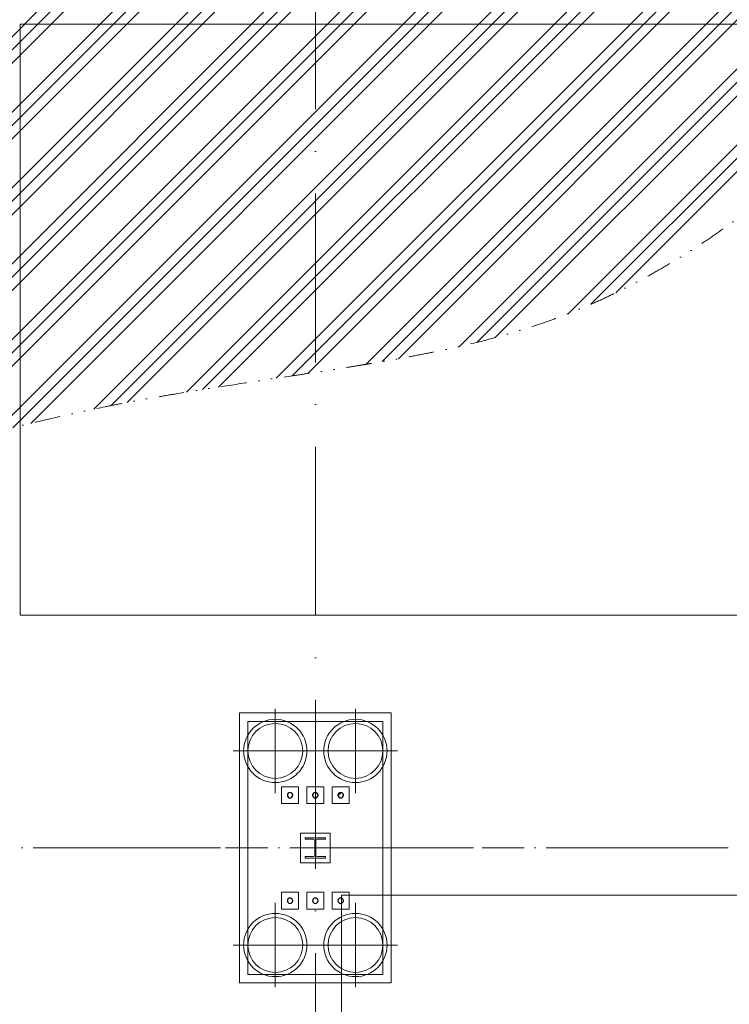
# Model space of a CAD drawing. Header units: millimetres. Extents: x -2694 to 330324, y -17289 to 76899.
# Tile 112 of 142: x 274135 to 282547, y 5897 to 17565. Entities that reach past the tile are written whole.
import ezdxf

# ---------------------------------------------------------------- set-up
doc = ezdxf.new("R2010")
doc.units = ezdxf.units.MM
for name, pattern in [('A_CARA_07', [7, 5, -2]), ('IMPORT-A_CARA_07', [700, 500, -200]), ('IMPORT-A_CARA_15', [760, 500, -130, 0, -130]), ('Nad rovinou řezu _neviditelná hrana_', [750, 300, -150, 0, -150, 0, -150]), ('Čerchovaná 20mm', [3000, 2000, -500, 0, -500])]:
    doc.linetypes.add(name, pattern=pattern)
for name, color, linetype, lineweight in [('02_0_25386_PODLAHA HALY A ZÁKLADY VESTAVKŮ 4_6_2025_dwg', 8, 'Continuous', 9), ('11542_003_OK-HALA_TaO-1_ET_R01_AciS_2025-04-14_sloupy_dwg', 150, 'Continuous', 9), ('CA_OSY', 5, 'IMPORT-A_CARA_15', 13), ('CA_PODLAHA25', 7, 'Continuous', 13), ('CA_POHHRA18', 9, 'Continuous', 9), ('CA_POHHRA25', 7, 'Continuous', 13), ('CA_ZAKLADY25', 7, 'Continuous', 13), ('CA_ZAKLADY5', 1, 'Continuous', 25), ('Konstrukční přípoje', 7, 'Continuous', 13), ('SS_HALA_TaO-DODAVKA_STAVEBNI', 140, 'Continuous', 9), ('SS_HALA_TaO-SLOUP', 140, 'Continuous', 9)]:
    doc.layers.add(name, color=color, linetype=linetype, lineweight=lineweight)

# ---------------------------------------------------------------- blocks, each defined once
blk = doc.blocks.new('02_0_25386_PODLAHA HALY A ZÁKLADY VESTAVKŮ 4_6_2025_dwg-2745952-BOURÁNÍ STÁVAJÍCÍCH ZÁKLADOVÝCH PRVKŮ')
at = {"layer": 'CA_OSY', "color": 10}
blk.add_line((2346008, -1789797), (2597271, -1789797), dxfattribs=at)
blk = doc.blocks.new('pilota 600 mm - D_750_650-2142278-BOURÁNÍ STÁVAJÍCÍCH ZÁKLADOVÝCH PRVKŮ')
at = {"layer": 'CA_POHHRA18'}
for q in [(0, 500), (-500, 0), (0, -500), (500, 0)]:
    blk.add_line((0, 0), q, dxfattribs=at)
blk = doc.blocks.new('pilota 600 mm - D_750_650-2142279-BOURÁNÍ STÁVAJÍCÍCH ZÁKLADOVÝCH PRVKŮ')
at = {"layer": 'CA_POHHRA18'}
for q in [(0, 500), (-500, 0), (500, 0), (0, -500)]:
    blk.add_line((0, 0), q, dxfattribs=at)
blk = doc.blocks.new('11542_003_OK-HALA_TaO-1_ET_R01_AciS_2025-04-14_sloupy_dwg-1858929-BOURÁNÍ STÁVAJÍCÍCH ZÁKLADOVÝCH PRVKŮ')
at = {"layer": '11542_003_OK-HALA_TaO-1_ET_R01_AciS_2025-04-14_sloupy_dwg', "color": 140}
for p, q in [((277760, 7870), (277520, 7870)), ((277520, 7870), (277520, 7853)), ((277520, 7853), (277614, 7853)), ((277635, 7832), (277635, 7668)), ((277645, 7668), (277645, 7832)), ((277666, 7853), (277760, 7853)), ((277760, 7853), (277760, 7870)), ((277614, 7647), (277520, 7647)), ((277520, 7647), (277520, 7630)), ((277520, 7630), (277760, 7630)), ((277760, 7647), (277666, 7647)), ((277760, 7630), (277760, 7647))]:
    blk.add_line(p, q, dxfattribs=at)
for centre, radius, start, end in [((277340, 8375), 32, 0, 180), ((277640, 8375), 32, 0, 180), ((277940, 8375), 32, 0, 180), ((277340, 8375), 32, 180, 0), ((277640, 8375), 32, 180, 0), ((277940, 8375), 32, 180, 0), ((277614, 7832), 21, 0, 90), ((277666, 7832), 21, 90, 180), ((277614, 7668), 21, 270, 0), ((277666, 7668), 21, 180, 270), ((277340, 7125), 32, 0, 180), ((277340, 7125), 32, 180, 0), ((277640, 7125), 32, 0, 180), ((277640, 7125), 32, 180, 0), ((277940, 7125), 32, 0, 180), ((277940, 7125), 32, 180, 0)]:
    blk.add_arc(centre, radius, start, end, dxfattribs=at)
at = {"layer": 'SS_HALA_TaO-DODAVKA_STAVEBNI'}
for centre, start, end in [((277340, 8375), 0, 180), ((277640, 8375), 0, 180), ((277940, 8375), 0, 180), ((277340, 8375), 180, 0), ((277640, 8375), 180, 0), ((277940, 8375), 180, 0), ((277340, 7125), 0, 180), ((277340, 7125), 180, 0), ((277640, 7125), 0, 180), ((277640, 7125), 180, 0), ((277940, 7125), 0, 180), ((277940, 7125), 180, 0)]:
    blk.add_arc(centre, 32, start, end, dxfattribs=at)
at = {"layer": 'SS_HALA_TaO-SLOUP'}
for p, q in [((277760, 7870), (277520, 7870)), ((277520, 7870), (277520, 7853)), ((277520, 7853), (277614, 7853)), ((277635, 7832), (277635, 7668)), ((277645, 7668), (277645, 7832)), ((277666, 7853), (277760, 7853)), ((277760, 7853), (277760, 7870)), ((277614, 7647), (277520, 7647)), ((277520, 7647), (277520, 7630)), ((277520, 7630), (277760, 7630)), ((277760, 7647), (277666, 7647)), ((277760, 7630), (277760, 7647))]:
    blk.add_line(p, q, dxfattribs=at)
for centre, start, end in [((277614, 7832), 0, 90), ((277666, 7832), 90, 180), ((277614, 7668), 270, 0), ((277666, 7668), 180, 270)]:
    blk.add_arc(centre, 21, start, end, dxfattribs=at)
blk = doc.blocks.new('M_Šroub HPM-E - 64_E-V346-BOURÁNÍ STÁVAJÍCÍCH ZÁKLADOVÝCH PRVKŮ')
at = {"layer": 'Konstrukční přípoje'}
for p, q in [((-100, -100), (-100, 100)), ((-100, 100), (100, 100)), ((100, 100), (-100, 100)), ((-100, 100), (-100, -100)), ((100, 100), (100, -100)), ((100, -100), (100, 100)), ((100, -100), (-100, -100)), ((-100, -100), (100, -100))]:
    blk.add_line(p, q, dxfattribs=at)
at = {"layer": 'Konstrukční přípoje', "color": 250, "lineweight": 25}
for start, end in [(360, 180), (180, 360)]:
    blk.add_arc((0, 0), 32, start, end, dxfattribs=at)
at = {"layer": 'Konstrukční přípoje'}
for start, end in [(0, 180), (0, 180), (0, 180), (180, 360), (180, 360), (180, 360)]:
    blk.add_arc((0, 0), 32, start, end, dxfattribs=at)
blk = doc.blocks.new('M_Šroub HPM-E - 64_E-V347-BOURÁNÍ STÁVAJÍCÍCH ZÁKLADOVÝCH PRVKŮ')
at = {"layer": 'Konstrukční přípoje', "lineweight": 9}
h = blk.add_hatch(dxfattribs=at)
h.set_pattern_fill('FP_147', color=50, style=0, pattern_type=2)
h.set_pattern_definition([(45, (-277640.05, -7124.87), (-251.44717, 251.44717), []), (45, (-277640.05, -6743.87), (-251.44717, 251.44717), [])])
h.paths.add_polyline_path([(10, -30), (26, -19), (32, 0), (26, 19), (10, 30), (-10, 30), (-26, 19), (-32, 0), (-26, -19), (-10, -30)])
at = {"layer": 'Konstrukční přípoje'}
for p, q in [((100, 100), (-100, 100)), ((-100, 100), (-100, -100)), ((-100, -100), (-100, 100)), ((-100, 100), (100, 100)), ((100, -100), (100, 100)), ((100, 100), (100, -100)), ((-100, -100), (100, -100)), ((100, -100), (-100, -100))]:
    blk.add_line(p, q, dxfattribs=at)
at = {"layer": 'Konstrukční přípoje', "color": 250, "lineweight": 25}
for start, end in [(360, 180), (180, 360)]:
    blk.add_arc((0, 0), 32, start, end, dxfattribs=at)
at = {"layer": 'Konstrukční přípoje'}
for start, end in [(0, 180), (0, 180), (0, 180), (180, 0), (180, 360), (180, 360)]:
    blk.add_arc((0, 0), 32, start, end, dxfattribs=at)
blk = doc.blocks.new('M_Šroub HPM-E - 64_E-V348-BOURÁNÍ STÁVAJÍCÍCH ZÁKLADOVÝCH PRVKŮ')
at = {"layer": 'Konstrukční přípoje', "lineweight": 9}
h = blk.add_hatch(dxfattribs=at)
h.set_pattern_fill('FP_148', color=50, style=0, pattern_type=2)
h.set_pattern_definition([(45, (-277940.05, -8374.87), (-251.44717, 251.44717), []), (45, (-277940.05, -7993.87), (-251.44717, 251.44717), [])])
h.paths.add_polyline_path([(10, -30), (26, -19), (32, 0), (26, 19), (10, 30), (-10, 30), (-26, 19), (-32, 0), (-26, -19), (-10, -30)])
at = {"layer": 'Konstrukční přípoje'}
for p, q in [((-100, -100), (-100, 100)), ((-100, 100), (100, 100)), ((100, 100), (-100, 100)), ((-100, 100), (-100, -100)), ((100, 100), (100, -100)), ((100, -100), (100, 100)), ((100, -100), (-100, -100)), ((-100, -100), (100, -100))]:
    blk.add_line(p, q, dxfattribs=at)
at = {"layer": 'Konstrukční přípoje', "color": 250, "lineweight": 25}
for start, end in [(360, 180), (180, 360)]:
    blk.add_arc((0, 0), 32, start, end, dxfattribs=at)
at = {"layer": 'Konstrukční přípoje'}
for start, end in [(0, 180), (0, 180), (0, 180), (180, 360), (180, 360), (180, 360)]:
    blk.add_arc((0, 0), 32, start, end, dxfattribs=at)
blk = doc.blocks.new('M_Šroub HPM-E - 64_E-V349-BOURÁNÍ STÁVAJÍCÍCH ZÁKLADOVÝCH PRVKŮ')
at = {"layer": 'Konstrukční přípoje'}
for p, q in [((100, 100), (-100, 100)), ((-100, 100), (-100, -100)), ((-100, -100), (-100, 100)), ((-100, 100), (100, 100)), ((100, -100), (100, 100)), ((100, 100), (100, -100)), ((-100, -100), (100, -100)), ((100, -100), (-100, -100))]:
    blk.add_line(p, q, dxfattribs=at)
at = {"layer": 'Konstrukční přípoje', "color": 250, "lineweight": 25}
for start, end in [(360, 180), (180, 360)]:
    blk.add_arc((0, 0), 32, start, end, dxfattribs=at)
at = {"layer": 'Konstrukční přípoje'}
for start, end in [(0, 180), (0, 180), (0, 180), (180, 0), (180, 360), (180, 360)]:
    blk.add_arc((0, 0), 32, start, end, dxfattribs=at)
blk = doc.blocks.new('M_Šroub HPM-E - 64_E-V350-BOURÁNÍ STÁVAJÍCÍCH ZÁKLADOVÝCH PRVKŮ')
at = {"layer": 'Konstrukční přípoje'}
for p, q in [((-100, -100), (-100, 100)), ((-100, 100), (100, 100)), ((100, 100), (-100, 100)), ((-100, 100), (-100, -100)), ((100, 100), (100, -100)), ((100, -100), (100, 100)), ((100, -100), (-100, -100)), ((-100, -100), (100, -100))]:
    blk.add_line(p, q, dxfattribs=at)
at = {"layer": 'Konstrukční přípoje', "color": 250, "lineweight": 25}
for start, end in [(360, 180), (180, 360)]:
    blk.add_arc((0, 0), 32, start, end, dxfattribs=at)
at = {"layer": 'Konstrukční přípoje'}
for start, end in [(0, 180), (0, 180), (0, 180), (180, 360), (180, 360), (180, 360)]:
    blk.add_arc((0, 0), 32, start, end, dxfattribs=at)
blk = doc.blocks.new('M_Šroub HPM-E - 64_E-V351-BOURÁNÍ STÁVAJÍCÍCH ZÁKLADOVÝCH PRVKŮ')
at = {"layer": 'Konstrukční přípoje', "lineweight": 9}
h = blk.add_hatch(dxfattribs=at)
h.set_pattern_fill('FP_149', color=50, style=0, pattern_type=2)
h.set_pattern_definition([(45, (-277340.05, -7124.87), (-251.44717, 251.44717), []), (45, (-277340.05, -6743.87), (-251.44717, 251.44717), [])])
h.paths.add_polyline_path([(10, -30), (26, -19), (32, 0), (26, 19), (10, 30), (-10, 30), (-26, 19), (-32, 0), (-26, -19), (-10, -30)])
at = {"layer": 'Konstrukční přípoje'}
for p, q in [((100, 100), (-100, 100)), ((-100, 100), (-100, -100)), ((-100, -100), (-100, 100)), ((-100, 100), (100, 100)), ((100, -100), (100, 100)), ((100, 100), (100, -100)), ((-100, -100), (100, -100)), ((100, -100), (-100, -100))]:
    blk.add_line(p, q, dxfattribs=at)
at = {"layer": 'Konstrukční přípoje', "color": 250, "lineweight": 25}
for start, end in [(360, 180), (180, 360)]:
    blk.add_arc((0, 0), 32, start, end, dxfattribs=at)
at = {"layer": 'Konstrukční přípoje'}
for start, end in [(0, 180), (0, 180), (0, 180), (180, 0), (180, 360), (180, 360)]:
    blk.add_arc((0, 0), 32, start, end, dxfattribs=at)

msp = doc.modelspace()

# ---------------------------------------------------------------- hatches: boundary and pattern name
at = {"layer": 'CA_POHHRA18'}
h = msp.add_hatch(dxfattribs=at)
h.set_pattern_fill('FP_192', color=141, style=0, pattern_type=2)
h.set_pattern_definition([(45, (0, 0), (-449.0128, 449.0128), []), (45, (158.75, 0), (0, 898.0256), []), (45, (-158.75, 0), (0, 898.0256), [])])
h.paths.add_polyline_path([(255902.4, 1569.7), (256014.1, 1571.2), (256129.1, 1574.4), (256236.6, 1579), (256347.4, 1585.3), (256457.7, 1593.3), (256567.7, 1602.9), (256677.1, 1614.2), (256786, 1627.1), (256894.4, 1641.6), (257002.2, 1657.8), (257109.4, 1675.7), (257215.9, 1695.2), (257333.9, 1719), (257426.7, 1739.1), (257531, 1763.6), (257634.6, 1789.7), (257737.4, 1817.5), (257839.5, 1846.9), (257940.9, 1878), (258041.5, 1910.7), (258141.4, 1945.1), (258240.5, 1981.1), (258338.9, 2018.8), (258436.6, 2058.1), (258538.6, 2101.3), (258669.8, 2160.2), (258725.1, 2185.9), (258819.7, 2231.7), (258913.7, 2279.2), (259006.8, 2328.3), (259141, 2403), (259190.9, 2431.5), (259281.9, 2485.5), (259372, 2541.1), (259461.4, 2598.4), (259550.1, 2657.3), (259638, 2717.8), (259743.4, 2793.4), (259811.6, 2843.7), (259897.2, 2909), (259982.1, 2976), (260066.2, 3044.5), (260149.6, 3114.5), (260232.3, 3185.9), (260314.2, 3258.6), (260451.3, 3384.5), (260476, 3407.4), (260635, 3560.2), (260791.4, 3716.4), (260948.2, 3878.1), (261096.6, 4035.4), (261245.6, 4196.8), (261464.8, 4439.3), (261749.7, 4759.2), (262026.7, 5069.8), (262230, 5293.9), (262430.7, 5511), (262630.1, 5722.4), (262829.5, 5929.4), (263030.4, 6133.3), (263233.9, 6335.1), (263441.4, 6536.4), (263654.3, 6738.2), (263873.8, 6941.8), (264101.2, 7148.5), (264337.9, 7359.6), (264584.7, 7575.7), (264841.2, 7795.9), (265017.3, 7944.6), (265197.4, 8094.4), (265425.9, 8281.4), (265568.5, 8396.4), (265767.4, 8554.2), (265953.5, 8699.4), (266150.7, 8850.7), (266350.8, 9001.3), (266553.8, 9151.1), (266759.4, 9299.7), (266967.5, 9446.8), (267177.9, 9592.2), (267390.5, 9735.6), (267605.1, 9876.7), (267821.5, 10015.1), (268039.6, 10150.7), (268259.2, 10283.4), (268480, 10413.1), (268701.9, 10539.8), (268924.6, 10663.6), (269147.8, 10784.3), (269381.7, 10907.4), (269595.3, 11016.8), (269819, 11128.5), (270042.4, 11237.2), (270265.4, 11342.8), (270487.6, 11445.3), (270708.9, 11544.7), (270929, 11641), (271147.7, 11734.1), (271364.8, 11824.2), (271580.1, 11911), (271793.3, 11994.7), (272004.3, 12075.3), (272212.8, 12152.6), (272419.1, 12226.8), (272623.4, 12298), (272826.1, 12366.3), (273027.5, 12431.8), (273227.9, 12494.6), (273427.7, 12554.8), (273627.2, 12612.6), (273826.7, 12668), (274026.5, 12721.1), (274227.1, 12772.1), (274428.6, 12821), (274631.5, 12868), (274836, 12913.2), (275042.5, 12956.6), (275251.3, 12998.4), (275462.7, 13038.7), (275677.1, 13077.6), (275894.6, 13115.3), (276225.4, 13169.7), (276560, 13222.3), (277121.4, 13307.5), (277790.4, 13409.2), (278118.6, 13461.3), (278440.2, 13515), (278649.9, 13552), (278855.4, 13590.1), (279056.6, 13629.9), (279254.1, 13671.6), (279448.4, 13715.7), (279640, 13762.8), (279829.4, 13813.2), (280017.2, 13867.3), (280203.7, 13925.8), (280296.7, 13956.7), (280389.6, 13988.9), (280482.4, 14022.4), (280575.3, 14057.2), (280668.2, 14093.4), (280761.3, 14131.1), (280854.7, 14170.3), (280948.3, 14211), (281042.2, 14253.4), (281136.6, 14297.5), (281231.4, 14343.3), (281349.3, 14402.6), (281422.7, 14440.4), (281519.2, 14491.7), (281616.2, 14544.9), (281713.6, 14599.8), (281811.2, 14656.5), (281908.9, 14715), (282006.7, 14775), (282104.4, 14836.8), (282201.9, 14900.1), (282299.1, 14964.9), (282395.9, 15031.2), (282492.1, 15099), (282634.4, 15203), (282682.6, 15238.9), (282776.5, 15310.8), (282869.5, 15384), (282961.3, 15458.5), (283052, 15534.2), (283141.3, 15611.1), (283229.2, 15689.1), (283315.6, 15768.2), (283400.2, 15848.4), (283483.2, 15929.5), (283564.2, 16011.7), (283643.2, 16094.7), (283720.1, 16178.7), (283795, 16263.4), (283867.9, 16348.9), (283938.8, 16435.2), (284007.8, 16522.1), (284075, 16609.5), (284140.3, 16697.5), (284203.8, 16786), (284265.5, 16874.9), (284325.6, 16964.1), (284384, 17053.6), (284440.9, 17143.4), (284496.1, 17233.3), (284549.9, 17323.4), (284602.2, 17413.5), (284653, 17503.6), (284750.6, 17683.6), (284843.1, 17862.9), (284930.8, 18041), (285014, 18217.4), (285092.8, 18392.5), (285167.2, 18566.9), (285236.9, 18741.4), (285270.1, 18828.9), (285302, 18916.7), (285332.7, 19005), (285362.2, 19093.7), (285390.4, 19183), (285424.9, 19299.5), (285443.1, 19363.8), (285467.5, 19455.4), (285490.6, 19548), (285512.4, 19641.7), (285532.9, 19736.5), (285552, 19832.6), (285569.8, 19930), (285586.1, 20028.9), (285601.1, 20129.3), (285614.7, 20231.2), (285626.8, 20334.5), (285637.6, 20439.1), (285646.8, 20545), (285654.7, 20652.1), (285661, 20760.3), (285665.9, 20869.6), (285669.3, 20979.8), (285671.2, 21090.9), (285671.5, 21202.8), (285670.4, 21315.5), (285667.7, 21428.8), (285663.5, 21542.7), (285657.7, 21657.1), (285650.3, 21772), (285641.4, 21887.2), (285630.9, 22002.8), (285618.7, 22118.5), (285605, 22234.4), (285589.6, 22350.3), (285572.6, 22466.3), (285553.9, 22582.1), (285533.6, 22697.9), (285511.5, 22813.4), (285487.8, 22928.7), (285462.3, 23043.7), (285435.1, 23158.4), (285406.1, 23272.7), (285375.4, 23386.6), (285342.8, 23500.1), (285308.5, 23613), (285272.2, 23725.3), (285234.2, 23837.1), (285194.2, 23948.1), (285152.3, 24058.5), (285096.7, 24196.4), (285044, 24319.6), (285015.2, 24384.9), (284965.5, 24492), (284913.9, 24598.1), (284860.2, 24703.2), (284804.5, 24807.3), (284746.8, 24910.3), (284687, 25012.2), (284625.1, 25112.9), (284561.1, 25212.4), (284495.1, 25310.6), (284417.6, 25420.7), (284357.7, 25503), (284286.6, 25597.2), (284214.3, 25690), (284140.8, 25781.3), (284066.3, 25871.2), (283991, 25959.5), (283915.1, 26046.3), (283838.7, 26131.5), (283762.1, 26215.1), (283608.6, 26377.3), (283456.1, 26532.7), (283305.9, 26680.8), (283159.5, 26821.6), (283018.1, 26954.6), (282882.6, 27079.8), (282752.3, 27197.5), (282626.3, 27308.2), (282503.7, 27412.1), (282383.6, 27509.8), (282265.1, 27601.7), (282147.3, 27688), (282029.3, 27769.3), (281910.2, 27845.9), (281849.9, 27882.6), (281789.1, 27918.3), (281665.3, 27986.8), (281538.4, 28051.8), (281408.1, 28113.6), (281274.1, 28172.5), (281136, 28229), (280993.7, 28283.4), (280846.6, 28335.9), (280694.6, 28387.1), (280537.2, 28437.1), (280374.3, 28486.4), (280205.4, 28535.3), (280030.2, 28584.1), (279755, 28658.1), (279463.9, 28733.9), (279020, 28846.7), (278500, 28976), (277796, 29148.3), (275387, 29734.5), (274740, 29895.3), (274227.4, 30025), (273721.4, 30155.3), (273221.7, 30286.1), (272727.8, 30417.5), (272117.9, 30582.6), (271515.5, 30748.4), (270919.7, 30915), (270329.8, 31082.3), (269628.3, 31284.1), (268932.3, 31486.9), (268125.5, 31724.6), (267322.3, 31963.6), (266637.3, 32169.9), (266069.5, 32343.1), (265505, 32517.8), (265056.1, 32658.7), (264609.9, 32800.9), (264166.8, 32944.5), (263726.9, 33089.5), (263290.5, 33236.1), (262857.9, 33384.5), (262536.1, 33497), (262216.6, 33610.6), (261794.5, 33763.6), (261376.7, 33918.2), (260948.2, 34079.6), (260554.2, 34230.3), (260149.6, 34387.3), (259650, 34583.7), (259059.6, 34818.7), (258383.5, 35090.5), (256977.2, 35659), (256236.7, 35960.4), (255582.4, 36229.3), (255010.6, 36467), (254522.6, 36672), (254021.1, 36884.9), (253503.8, 37107.1), (252971.7, 37338.6), (252537.2, 37529.8), (252096.4, 37726.2), (251650.8, 37927.2), (251201.6, 38132.6), (250750.4, 38342), (250298.6, 38554.9), (249960, 38716.8), (249608.3, 38887.2), (249286.6, 39045.3), (248841.3, 39267.1), (248399.2, 39490), (247851, 39769.1), (246449.9, 40484.1), (246026, 40697.6), (245605.6, 40906.5), (245190, 41109.6), (244783.8, 41305.3), (244297.3, 41536.6), (243758.4, 41789.8), (243213.4, 42043.8), (243074, 42107.1), (242937.5, 42166), (242869.5, 42193.8), (242801.2, 42220.5), (242732.1, 42246), (242662, 42270.4), (242590.5, 42293.7), (242517.1, 42315.7), (242441.7, 42336.6), (242363.6, 42356.4), (242282.7, 42374.9), (242198.6, 42392.2), (242110.8, 42408.3), (242019.2, 42423), (241923.5, 42436), (241823.6, 42447.3), (241671.6, 42459.7), (241610.3, 42463.7), (241496.5, 42468.5), (241377.6, 42470.6), (241253.4, 42469.9), (241123.7, 42466.2), (240988.4, 42459.4), (240847.3, 42449.1), (240699.9, 42435.4), (240545.8, 42418.3), (240384.4, 42397.8), (240215.1, 42374.2), (240037.3, 42347.6), (239850.5, 42318), (239447.2, 42250.5), (239000.8, 42172.7), (238759.8, 42130.3), (238737, 42122.3), (238511.5, 42014.1), (238295, 41904.1), (238087.3, 41792.5), (237888, 41679.3), (237696.9, 41564.8), (237513.8, 41449.1), (237338.4, 41332.4), (237170.6, 41214.7), (237010, 41096.2), (236852.5, 40973.8), (236709.5, 40857.4), (236569.2, 40737.4), (236435.1, 40617.2), (236307.1, 40496.9), (236184.9, 40376.7), (236068.1, 40256.7), (235956.7, 40137), (235850.4, 40017.9), (235748.8, 39899.3), (235651.8, 39781.6), (235559.1, 39664.8), (235470.5, 39549.1), (235385.7, 39434.5), (235304.7, 39321.2), (235227.3, 39208.9), (235153.4, 39097.7), (235083, 38987.6), (235015.9, 38878.4), (234952.1, 38770.1), (234891.5, 38662.8), (234833.9, 38556.2), (234779.3, 38450.4), (234727.6, 38345.3), (234678.7, 38240.9), (234632.6, 38137.2), (234589, 38034), (234548, 37931.3), (234509.3, 37829.1), (234473.1, 37727.4), (234439, 37626), (234407.1, 37524.9), (234377.3, 37424.1), (234349.4, 37323.6), (234323.4, 37223.2), (234299.2, 37122.9), (234276.7, 37022.7), (234255.7, 36922.6), (234236.4, 36822.4), (234218.7, 36722.2), (234202.7, 36621.8), (234188.4, 36521.3), (234175.8, 36420.7), (234164.9, 36319.7), (234155.8, 36218.5), (234148.5, 36116.9), (234143.1, 36015), (234139.5, 35912.6), (234137.8, 35809.8), (234138, 35706.4), (234140.2, 35602.5), (234144.3, 35498), (234150.4, 35392.9), (234158.6, 35287), (234168.8, 35180.4), (234181.1, 35073), (234195.5, 34964.8), (234212.1, 34855.7), (234230.8, 34745.7), (234251.7, 34634.8), (234274.9, 34522.8), (234300.3, 34409.8), (234328, 34295.6), (234358, 34180.3), (234390.3, 34063.9), (234442.9, 33888.5), (234461.7, 33827.8), (234500.5, 33708.6), (234541.3, 33588.9), (234583.8, 33468.7), (234628.1, 33348.3), (234674, 33227.9), (234721.4, 33107.5), (234770.2, 32987.5), (234864.1, 32766.1), (234871.4, 32749.1), (234923.6, 32631.1), (234976.7, 32514), (235030.7, 32398.1), (235085.3, 32283.6), (235140.6, 32170.6), (235196.3, 32059.3), (235308.7, 31842.4), (235421.7, 31634.4), (235478.2, 31534.2), (235534.4, 31436.7), (235590.4, 31342.1), (235645.9, 31250.6), (235701, 31162.1), (235810.1, 30993.5), (235918.1, 30834.9), (236025.2, 30685), (236131.9, 30542.6), (236238.4, 30406.2), (236345.2, 30274.5), (236452.4, 30146.2), (236560.6, 30019.9), (236725.2, 29831.5), (237067.4, 29441.6), (237247.1, 29231.6), (237432.8, 29009.5), (237624.2, 28776.2), (237820.8, 28532.5), (238057.2, 28234.6), (238228, 28016.6), (238437.7, 27746.1), (238722.7, 27374), (239012.9, 26990.6), (239307.2, 26597.9), (239603.3, 26198.9), (239898.6, 25797), (240190.4, 25395.6), (240476.3, 24998.1), (240753.6, 24607.7), (240954.3, 24321.7), (241147.7, 24043.1), (241332.5, 23773.2), (241508.6, 23512.4), (241676.9, 23259), (241838.5, 23011.1), (241994.8, 22766.9), (242146.8, 22524.4), (242295.8, 22281.7), (242442.8, 22037), (242589.1, 21788.5), (242735.9, 21534.1), (242884.4, 21272), (243035.6, 21000.4), (243190.9, 20717.3), (243351.3, 20420.9), (243573.6, 20004.4), (243803.6, 19567.3), (244038.7, 19113.9), (244216.8, 18765.8), (244395.5, 18412.9), (244573.5, 18057), (244749.8, 17700), (244923.5, 17343.8), (245093.4, 16990.1), (245258.6, 16640.9), (245417.9, 16298), (245570.5, 15962.8), (245716.9, 15634.8), (245857.5, 15312.9), (245993, 14996), (246124, 14683.1), (246251, 14373.2), (246374.7, 14065.2), (246495.6, 13758.1), (246614.3, 13450.7), (246731.4, 13142.2), (246886.1, 12727), (247040.5, 12305.3), (247195.9, 11874.6), (247392.3, 11322.5), (247549.9, 10873.1), (247706.5, 10420.1), (247860.6, 9966.6), (248014.3, 9505.6), (248120.5, 9181.2), (248226.6, 8851.1), (248328.7, 8526.9), (248426.3, 8209.7), (248550.2, 7798), (248786.9, 7007.6), (248875.3, 6720.6), (248965.3, 6437.8), (249026.8, 6251.3), (249089.8, 6066.1), (249154.7, 5882.2), (249221.9, 5699.2), (249291.7, 5517.2), (249364.5, 5336.4), (249440.7, 5157.3), (249520.6, 4980.4), (249562.2, 4892.9), (249604.8, 4806.2), (249648.5, 4720.3), (249708.1, 4608.7), (249739.7, 4551.1), (249787.2, 4467.9), (249836.1, 4385.8), (249886.3, 4304.7), (249938, 4224.9), (249991.2, 4146.2), (250045.9, 4068.9), (250105.1, 3989.2), (250160.2, 3918.3), (250219.9, 3845.2), (250281.3, 3773.6), (250344.4, 3703.5), (250409.2, 3634.8), (250475.7, 3567.6), (250543.9, 3501.7), (250613.6, 3437.1), (250685, 3373.9), (250758, 3311.9), (250832.5, 3251.2), (250908.6, 3191.6), (250986.1, 3133.2), (251065.2, 3075.9), (251145.8, 3019.7), (251227.8, 2964.5), (251311.2, 2910.3), (251396.1, 2857.1), (251537.7, 2772.3), (251569.9, 2753.4), (251658.9, 2702.9), (251749.1, 2653.2), (251840.7, 2604.2), (251933.5, 2556.1), (252027.6, 2508.6), (252122.9, 2461.8), (252219.3, 2415.9), (252316.9, 2370.8), (252415.6, 2326.5), (252515.3, 2283.1), (252616.1, 2240.7), (252717.8, 2199.2), (252820.4, 2158.8), (252923.9, 2119.4), (253028.2, 2081), (253133.3, 2043.8), (253239.2, 2007.7), (253345.9, 1972.8), (253453.1, 1939.2), (253561.1, 1906.8), (253669.6, 1875.7), (253778.7, 1845.9), (253888.3, 1817.5), (253998.3, 1790.5), (254108.8, 1765), (254219.7, 1740.9), (254330.9, 1718.3), (254442.4, 1697.4), (254554.2, 1677.9), (254666.3, 1660.1), (254778.5, 1643.9), (254890.8, 1629.3), (255003.3, 1616.2), (255115.8, 1604.8), (255228.4, 1595), (255341, 1586.7), (255453.5, 1580.1), (255566, 1575.1), (255678.3, 1571.7), (255790.4, 1569.9)])

# ---------------------------------------------------------------- linework, layer by layer
at = {"layer": 'CA_OSY', "linetype": 'Čerchovaná 20mm', "lineweight": 9}
for p, q in [((277640, -1496.2), (277640, 75184.5)), ((-1493.6, 7749.9), (299971.9, 7749.9))]:
    msp.add_line(p, q, dxfattribs=at)
at = {"layer": 'CA_PODLAHA25'}
for p, q in [((289580, 7189.9), (277950, 7189.9)), ((277950, 7189.9), (277950, 2945))]:
    msp.add_line(p, q, dxfattribs=at)
at = {"layer": 'CA_POHHRA25', "linetype": 'Nad rovinou řezu _neviditelná hrana_', "lineweight": 9}
msp.add_open_spline([(238737, 42122.3), (238660.4, 42086.5), (238510, 42014.4), (238221.4, 41867.7), (237882.5, 41680.2), (237508.6, 41449.9), (237051.4, 41137), (236652.3, 40817.8), (236303.2, 40496.8), (236064.6, 40256.4), (235847.2, 40017.4), (235648.9, 39781), (235467.9, 39548.3), (235302.3, 39320.4), (235151.1, 39097.1), (235013.7, 38877.8), (234889.4, 38662.2), (234740.1, 38379.2), (234582.3, 38032.6), (234458.1, 37693), (234376, 37424), (234322.2, 37223.1), (234275.6, 37022.7), (234235.3, 36822.5), (234201.6, 36621.9), (234165.6, 36353.8), (234138.1, 36016.1), (234134.9, 35604.2), (234158.5, 35252.8), (234194.1, 34965.4), (234229.3, 34746.4), (234273.4, 34523.5), (234317.6, 34334.2), (234357.6, 34180.5), (234400.7, 34025.2), (234460.3, 33828.3), (234540, 33589.1), (234656.1, 33268.1), (234817.1, 32866.3), (234993.5, 32473.2), (235140.3, 32169.4), (235252.2, 31948.4), (235365.2, 31735.6), (235478.3, 31532.4), (235590.6, 31340), (235701.2, 31160.2), (235810.3, 30991.8), (235918.2, 30833.4), (236025.3, 30683.8), (236167.5, 30494.1), (236344.8, 30272.2), (236559.8, 30019.5), (236743, 29811.2), (236893.4, 29640.8), (237008.5, 29509.7), (237126.1, 29373.9), (237246.7, 29232.4), (237369.9, 29085.7), (237495.6, 28933.8), (237623.8, 28777), (237797.9, 28561.8), (238020.9, 28281.7), (238296.3, 27929.6), (238578.5, 27563.6), (238818.4, 27248.3), (239012.7, 26990.9), (239208.5, 26730.4), (239455.1, 26399.7), (239751.5, 25998.3), (240045.9, 25595.7), (240335.5, 25195.2), (240617.8, 24800.3), (240844.8, 24478.6), (241020.2, 24227.4), (241148.3, 24042.4), (241272.6, 23861.4), (241392.8, 23684.7), (241509.2, 23511.9), (241622.1, 23342.3), (241731.9, 23175.5), (241838.9, 23010.9), (241943.6, 22847.8), (242080.4, 22631.9), (242247.1, 22363.2), (242410.4, 22092.4), (242540.4, 21872.3), (242670.4, 21649.1), (242833.9, 21363), (243034.5, 21003.8), (243207.4, 20687.5), (243350.8, 20422), (243461, 20216.5), (243573.3, 20005.3), (243687.5, 19788.9), (243803.4, 19568), (243900.9, 19380.4), (243979.5, 19228.6), (244038.6, 19114), (244097.9, 18998.6), (244157.3, 18882.5), (244216.8, 18765.9), (244276.4, 18648.7), (244335.9, 18531), (244415.3, 18373.6), (244514.4, 18176), (244632.6, 17938.1), (244750, 17699.9), (244866.2, 17462.2), (244980.9, 17225.3), (245093.8, 16989.8), (245241.4, 16678.5), (245419.9, 16295.6), (245621.8, 15850.7), (245812.8, 15418), (246054.9, 14853.7), (246280.8, 14303.8), (246496.2, 13758.1), (246653.9, 13348.5), (246809.1, 12936.1), (246937.5, 12588.1), (247040.4, 12305.7), (247117.9, 12091.7), (247195.8, 11875.1), (247300.3, 11582.7), (247431.8, 11211.6), (247589.5, 10760.5), (247745.7, 10306.6), (247899.3, 9853), (248048.7, 9402.8), (248168.7, 9033), (248261.4, 8741.9), (248329, 8526.4), (248394.6, 8314), (248458.1, 8105.1), (248520, 7899.2), (248600.7, 7628.8), (248699.1, 7297.7), (248816, 6910), (248934.3, 6530.5), (249036.5, 6219.8), (249121.7, 5973.8), (249187.6, 5790.4), (249256, 5607.9), (249350.9, 5365.8), (249477.5, 5066.9), (249645.4, 4718), (249832.3, 4382.8), (250006.8, 4118.2), (250159.1, 3917.3), (250280.1, 3772.6), (250408.1, 3633.9), (250587.7, 3456.4), (250828.4, 3248), (251141.9, 3016.9), (251422.5, 2838.2), (251658, 2702.4), (251839.8, 2603.8), (252026.8, 2508.1), (252282.5, 2384.4), (252613.5, 2238.1), (253026.1, 2078), (253451.5, 1935.8), (253887, 1813.7), (254330.1, 1714.2), (254778.1, 1639.6), (255228.4, 1590.7), (255603.7, 1571.3), (255902.5, 1568.7), (256125.7, 1573.2), (256347.6, 1584.3), (256568, 1601.8), (256786.4, 1626), (257002.6, 1656.7), (257216.3, 1694.1), (257427.2, 1738), (257635.1, 1788.6), (257908.3, 1864.9), (258242.5, 1976.7), (258631.6, 2137.3), (259008.8, 2324), (259313.2, 2501.3), (259550.6, 2656.2), (259725.7, 2778.8), (259897.7, 2907.9), (260123, 3088.7), (260397.3, 3329.5), (260715.3, 3636), (261022.8, 3954.1), (261320.7, 4277.8), (261561.5, 4547.2), (261750, 4759.6), (261889.5, 4916.6), (262027, 5070.4), (262162.8, 5220.6), (262297.3, 5367.5), (262475.3, 5559.4), (262696.4, 5793.1), (262962.5, 6066.3), (263232.7, 6335.3), (263510, 6603.2), (263749.6, 6827.9), (263948, 7010), (264100.5, 7148.2), (264257.2, 7288.3), (264418.3, 7430.7), (264584, 7575.4), (264810.7, 7770.7), (265104.3, 8018.7), (265472.1, 8320.4), (265853.9, 8623.8), (266380, 9027.5), (266929.2, 9425.3), (267496.3, 9808.1), (267929.3, 10085.3), (268368.7, 10350.5), (268960.7, 10688.6), (269707.6, 11081.2), (270601.2, 11503.6), (271258.7, 11783.2), (271687.3, 11953.8), (271899.5, 12035.9), (272109.3, 12114.8), (272385.6, 12215.8), (272725.9, 12334.4), (273128.3, 12465.3), (273527.6, 12585.6), (274059.1, 12733.2), (274594.7, 12863.1), (275076.1, 12964.3), (275356.2, 13019), (275569, 13058.6), (275785, 13096.8), (276076.9, 13146.2), (276447.4, 13205.4), (276896.7, 13273.8), (277271.4, 13330), (277569.1, 13375), (277753.8, 13403.4), (277900.5, 13426.4), (278010, 13443.7), (278118.7, 13461.2), (278226.8, 13478.9), (278334, 13496.8), (278475.8, 13520.9), (278650.7, 13551.8), (278856.1, 13589.9), (279124.3, 13642.8), (279450.2, 13713.8), (279830.6, 13810.6), (280204.1, 13922.6), (280575.1, 14053.4), (280885.3, 14181.1), (281136.3, 14296.3), (281326.3, 14389.7), (281518.9, 14490.5), (281713.4, 14598.7), (281908.9, 14713.9), (282169.8, 14876.3), (282493.9, 15095.2), (282872.4, 15380.7), (283173.2, 15635.3), (283401.4, 15847.7), (283565.5, 16011), (283721.5, 16178.1), (283869.2, 16348.5), (284009.1, 16521.7), (284185.6, 16755.7), (284388.3, 17053), (284606, 17413.5), (284768.3, 17713.9), (284888.3, 17952.3), (285002.1, 18188.9), (285107.3, 18421.7), (285203.4, 18654), (285293.3, 18886.9), (285393.8, 19181.2), (285477.4, 19484.5), (285533.8, 19735.7), (285570.7, 19929.1), (285602.1, 20128.3), (285636.4, 20402), (285664.9, 20757.5), (285675.6, 21200.8), (285661.9, 21655.9), (285623, 22118.1), (285558.3, 22582.5), (285467, 23044.6), (285367.6, 23425.3), (285273.5, 23725.7), (285169.5, 24022.9), (285020.4, 24387.3), (284845.1, 24739.7), (284688.4, 25013), (284562.4, 25213.2), (284428.3, 25408.3), (284240.6, 25661.4), (283992.7, 25963.6), (283736.4, 26245.2), (283531.9, 26457.1), (283380.1, 26608.9), (283231.4, 26753.4), (283111.1, 26867.5), (283017.8, 26954.9), (282926.6, 27039.7), (282816.1, 27140.8), (282688.2, 27254.8), (282522.8, 27397.8), (282323.4, 27560.2), (282088.8, 27732.5), (281851.6, 27885.3), (281604.4, 28021.9), (281344.1, 28145.2), (281068.4, 28257.7), (280774.7, 28362.5), (280460.3, 28462.2), (280179.1, 28543.4), (279941.3, 28608.6), (279756.2, 28658), (279564, 28708.2), (279364.4, 28759.5), (279157.9, 28812), (278873.9, 28883.5), (278503.5, 28975.4), (278038.1, 29089.5), (277555.1, 29206.9), (277058.1, 29327.2), (276550.4, 29450.2), (276035.5, 29575.3), (275516.8, 29702.3), (274997.8, 29830.6), (274481.8, 29960), (274057.4, 30068.3), (273721.2, 30155.3), (273387, 30242.4), (272973.1, 30351.7), (272482, 30483.4), (271996, 30615.6), (271514.8, 30748.3), (270878.8, 30925.9), (270250.4, 31104.5), (269627.8, 31284.1), (269163.4, 31419.1), (268778.1, 31532), (268509.1, 31611.2), (268355.6, 31656.6), (268202.1, 31701.9), (268010.5, 31758.7), (267819.1, 31815.5), (267666.1, 31861), (267551.4, 31895.2), (267436.8, 31929.4), (267322.3, 31963.6), (267207.9, 31997.9), (267055.5, 32043.6), (266789, 32123.8), (266257.6, 32284.9), (265503.3, 32517), (264608, 32800), (263871.8, 33040.4), (263289.9, 33235.8), (262857.2, 33384.2), (262428.6, 33534.4), (261862.9, 33737.4), (261305.8, 33943.6), (260757.5, 34151.9), (260215, 34361), (259547.9, 34623.2), (258895.6, 34884.1), (258382.7, 35090.7), (258002.5, 35244.3), (257626.9, 35396), (257130.8, 35596.6), (256515.4, 35846.2), (255896.8, 36099.4), (255394.1, 36307.1), (255011.7, 36466.3), (254622.6, 36629.6), (254291.4, 36769.7), (254021.6, 36884.7), (253748.2, 37001.6), (253400, 37151.7), (252973, 37337.7), (252538.2, 37529), (252097.2, 37725.4), (251502.7, 37993.6), (250901.2, 38270.4), (250298.4, 38554.4), (249847, 38770.6), (249397.8, 38989.8), (248951.8, 39211.3), (248508.9, 39434.2), (247922.6, 39732), (247342.7, 40029.2), (246769.5, 40322), (246343, 40538.5), (245990.5, 40715.7), (245710.3, 40855), (245500.9, 40958.1), (245292.9, 41059.8), (245018.3, 41193), (244681.6, 41354.5), (244293.7, 41538.5), (243988.2, 41682.2), (243757.1, 41790.4), (243591.1, 41868), (243459.4, 41929.4), (243358.4, 41976.5), (243284.9, 42010.8), (243213.2, 42044), (243119.5, 42086.9), (243005.3, 42137.8), (242869.7, 42194.5), (242732.9, 42246.8), (242591.7, 42294.4), (242443.3, 42337.4), (242311.3, 42369.3), (242199.2, 42392.4), (242082.2, 42413.9), (241926.4, 42437.2), (241654.4, 42465.1), (241383.9, 42474), (241124.7, 42466.8), (240989.4, 42460), (240848.3, 42449.7), (240701, 42436), (240547, 42418.8), (240332, 42391.5), (240043.4, 42349.5), (239724.6, 42297.7), (239449, 42250.9), (239231.6, 42213.3), (239002.8, 42173.1), (238842.1, 42144.8), (238759.8, 42130.3)], degree=3, knots=[0, 0, 0, 0, 0.0007886, 0.0015773, 0.0031546, 0.0047319, 0.0063091, 0.0094637, 0.011041, 0.0126183, 0.0141956, 0.0157729, 0.0173502, 0.0189274, 0.0205047, 0.022082, 0.0236593, 0.0252366, 0.0283912, 0.0315457, 0.033123, 0.0347003, 0.0362776, 0.0378549, 0.0394322, 0.0410095, 0.044164, 0.0473186, 0.0504732, 0.0520505, 0.0536278, 0.055205, 0.0567823, 0.057571, 0.0583596, 0.0599369, 0.0615142, 0.0630915, 0.0662461, 0.0694006, 0.0709779, 0.0725552, 0.0741325, 0.0757098, 0.0772871, 0.0788644, 0.0804416, 0.0820189, 0.0835962, 0.0851735, 0.0883281, 0.0914826, 0.0946372, 0.0962145, 0.0977918, 0.0993691, 0.1009464, 0.1025237, 0.1041009, 0.1056782, 0.1072555, 0.1104101, 0.1135647, 0.1167192, 0.1198738, 0.1214511, 0.1230284, 0.126183, 0.1293375, 0.1324921, 0.1356467, 0.1388013, 0.1419558, 0.1435331, 0.1451104, 0.1466877, 0.148265, 0.1498423, 0.1514196, 0.1529968, 0.1545741, 0.1561514, 0.1577287, 0.1608833, 0.1640379, 0.1656151, 0.1671924, 0.170347, 0.1735016, 0.1766562, 0.1782334, 0.1798107, 0.181388, 0.1829653, 0.1845426, 0.1861199, 0.1869085, 0.1876972, 0.1884858, 0.1892744, 0.1900631, 0.1908517, 0.1916404, 0.192429, 0.1940063, 0.1955836, 0.1971609, 0.1987382, 0.2003155, 0.2018927, 0.20347, 0.2066246, 0.2097792, 0.2129338, 0.2160883, 0.2223975, 0.2255521, 0.2287066, 0.2318612, 0.2350158, 0.2365931, 0.2381703, 0.2397476, 0.2413249, 0.2444795, 0.2476341, 0.2507886, 0.2539432, 0.2570978, 0.2602524, 0.2618297, 0.2634069, 0.2649842, 0.2665615, 0.2681388, 0.2697161, 0.2728707, 0.2760252, 0.2791798, 0.2823344, 0.2839117, 0.285489, 0.2870662, 0.2886435, 0.2917981, 0.2949527, 0.2981073, 0.3012618, 0.3028391, 0.3044164, 0.3059937, 0.307571, 0.3107256, 0.3138801, 0.3170347, 0.318612, 0.3201893, 0.3217666, 0.3233438, 0.3264984, 0.329653, 0.3328076, 0.3359621, 0.3391167, 0.3422713, 0.3454259, 0.3485804, 0.3501577, 0.351735, 0.3533123, 0.3548896, 0.3564669, 0.3580442, 0.3596215, 0.3611987, 0.362776, 0.3643533, 0.3675079, 0.3706625, 0.373817, 0.3769716, 0.3785489, 0.3801262, 0.3817035, 0.3832808, 0.3864353, 0.3895899, 0.3927445, 0.3958991, 0.3990536, 0.4006309, 0.4022082, 0.4037855, 0.4053628, 0.4069401, 0.4085174, 0.4116719, 0.4148265, 0.4179811, 0.4211356, 0.4242902, 0.4258675, 0.4274448, 0.4290221, 0.4305994, 0.4321767, 0.4337539, 0.4369085, 0.4400631, 0.4432177, 0.4463722, 0.4526814, 0.455836, 0.4589905, 0.4621451, 0.4652997, 0.4716088, 0.477918, 0.4842271, 0.4858044, 0.4873817, 0.488959, 0.4905363, 0.4936909, 0.4968454, 0.5, 0.5031546, 0.5094637, 0.5126183, 0.5141956, 0.5157729, 0.5173502, 0.5189274, 0.522082, 0.5252366, 0.5283912, 0.5299685, 0.5315457, 0.5323344, 0.533123, 0.5339117, 0.5347003, 0.535489, 0.5362776, 0.5378549, 0.5394322, 0.5410095, 0.544164, 0.5473186, 0.5504732, 0.5536278, 0.5567823, 0.5583596, 0.5599369, 0.5615142, 0.5630915, 0.5646688, 0.5662461, 0.5694006, 0.5725552, 0.5757098, 0.5772871, 0.5788644, 0.5804416, 0.5820189, 0.5835962, 0.5851735, 0.5883281, 0.5914826, 0.5946372, 0.5962145, 0.5977918, 0.6009464, 0.6025237, 0.6041009, 0.6072555, 0.6104101, 0.6119874, 0.6135647, 0.615142, 0.6167192, 0.6198738, 0.6230284, 0.626183, 0.6293375, 0.6324921, 0.6356467, 0.6388013, 0.6403785, 0.6419558, 0.6451104, 0.648265, 0.6498423, 0.6514196, 0.6529968, 0.6545741, 0.6577287, 0.6608833, 0.6624606, 0.6640379, 0.6656151, 0.6671924, 0.6679811, 0.6687697, 0.670347, 0.6719243, 0.6735016, 0.6766562, 0.6798107, 0.6829653, 0.6861199, 0.6892744, 0.692429, 0.6955836, 0.6987382, 0.7018927, 0.70347, 0.7050473, 0.7066246, 0.7082019, 0.7097792, 0.7113565, 0.714511, 0.7176656, 0.7208202, 0.7239748, 0.7271293, 0.7302839, 0.7334385, 0.7365931, 0.7397476, 0.7429022, 0.7444795, 0.7460568, 0.7492114, 0.7523659, 0.7555205, 0.7586751, 0.7618297, 0.7681388, 0.7712934, 0.7744479, 0.7776025, 0.7791798, 0.7799685, 0.7807571, 0.7823344, 0.7839117, 0.7847003, 0.785489, 0.7862776, 0.7870662, 0.7878549, 0.7886435, 0.7902208, 0.7933754, 0.7996845, 0.8059937, 0.8123028, 0.8154574, 0.818612, 0.8217666, 0.8249211, 0.8312303, 0.8343849, 0.8375394, 0.8438486, 0.8501577, 0.8533123, 0.8564669, 0.8596215, 0.862776, 0.8690852, 0.8753943, 0.8785489, 0.8817035, 0.884858, 0.8880126, 0.8895899, 0.8911672, 0.8943218, 0.8974763, 0.9006309, 0.9037855, 0.9069401, 0.9132492, 0.9164038, 0.9195584, 0.9227129, 0.9258675, 0.9290221, 0.9321767, 0.9384858, 0.9416404, 0.944795, 0.9479495, 0.9495268, 0.9511041, 0.9526814, 0.9542587, 0.9574132, 0.9605678, 0.9637224, 0.9652997, 0.966877, 0.9684543, 0.9692429, 0.9700315, 0.9708202, 0.9716088, 0.9731861, 0.9747634, 0.9763407, 0.977918, 0.9794953, 0.9810726, 0.9818612, 0.9826498, 0.9842271, 0.9858044, 0.988959, 0.9897476, 0.9905363, 0.9913249, 0.9921136, 0.9929022, 0.9936909, 0.9952681, 0.9968454, 0.9976341, 0.9984227, 0.9992114, 1, 1, 1, 1], dxfattribs=at)
at = {"layer": 'CA_ZAKLADY25', "color": 240, "linetype": 'A_CARA_07', "lineweight": 9}
for p, q in [((274140, 10509.9), (274140, 17509.9)), ((274140, 17509.9), (288570, 17509.9)), ((288570, 10509.9), (274140, 10509.9))]:
    msp.add_line(p, q, dxfattribs=at)
at = {"layer": 'CA_ZAKLADY25', "lineweight": 9}
for p, q in [((276740, 6149.9), (276740, 9349.9)), ((276740, 9349.9), (278540, 9349.9)), ((278540, 9349.9), (276740, 9349.9)), ((276740, 9349.9), (276740, 6149.9)), ((278540, 9349.9), (278540, 6149.9)), ((278540, 6149.9), (278540, 9349.9)), ((278540, 6149.9), (276740, 6149.9)), ((276740, 6149.9), (278540, 6149.9))]:
    msp.add_line(p, q, dxfattribs=at)
at = {"layer": 'CA_ZAKLADY25'}
for p, q in [((278440, 9249.9), (276840, 9249.9)), ((276840, 9249.9), (276840, 6249.9)), ((276840, 6249.9), (276840, 9249.9)), ((276840, 9249.9), (278440, 9249.9)), ((278440, 6249.9), (278440, 9249.9)), ((278440, 9249.9), (278440, 6249.9)), ((277465, 7924.9), (277815, 7924.9)), ((277465, 7574.9), (277465, 7924.9)), ((277815, 7924.9), (277465, 7924.9)), ((277465, 7924.9), (277465, 7574.9)), ((277815, 7924.9), (277815, 7574.9)), ((277815, 7574.9), (277815, 7924.9)), ((277815, 7574.9), (277465, 7574.9)), ((277465, 7574.9), (277815, 7574.9)), ((276840, 6249.9), (278440, 6249.9)), ((278440, 6249.9), (276840, 6249.9))]:
    msp.add_line(p, q, dxfattribs=at)
at = {"layer": 'CA_ZAKLADY25', "lineweight": 9}
for centre, radius, start, end in [((277165, 8899.9), 375, 0, 180), ((277165, 8899.9), 375, 0, 180), ((277165, 8899.9), 325, 90, 270), ((277165, 8899.9), 325, 90, 270), ((277165, 8899.9), 325, 270, 90), ((277165, 8899.9), 325, 270, 90), ((278115, 8899.9), 375, 0, 180), ((278115, 8899.9), 375, 0, 180), ((278115, 8899.9), 325, 90, 270), ((278115, 8899.9), 325, 90, 270), ((278115, 8899.9), 325, 270, 90), ((278115, 8899.9), 325, 270, 90), ((277165, 8899.9), 375, 180, 360), ((277165, 8899.9), 375, 180, 360), ((278115, 8899.9), 375, 180, 0), ((278115, 8899.9), 375, 180, 0), ((277165, 6599.9), 375, 0, 180), ((277165, 6599.9), 375, 0, 180), ((277165, 6599.9), 325, 90, 270), ((277165, 6599.9), 325, 90, 270), ((277165, 6599.9), 325, 270, 90), ((277165, 6599.9), 325, 270, 90), ((278115, 6599.9), 375, 0, 180), ((278115, 6599.9), 375, 0, 180), ((278115, 6599.9), 325, 90, 270), ((278115, 6599.9), 325, 90, 270), ((278115, 6599.9), 325, 270, 90), ((278115, 6599.9), 325, 270, 90), ((277165, 6599.9), 375, 180, 0), ((277165, 6599.9), 375, 180, 360), ((278115, 6599.9), 375, 180, 0), ((278115, 6599.9), 375, 180, 0)]:
    msp.add_arc(centre, radius, start, end, dxfattribs=at)
at = {"layer": 'CA_ZAKLADY5', "color": 240, "linetype": 'A_CARA_07', "lineweight": 9}
for p, q in [((288570, 17509.9), (274140, 17509.9)), ((274140, 17509.9), (274140, 10509.9)), ((274140, 10509.9), (288570, 10509.9))]:
    msp.add_line(p, q, dxfattribs=at)

# ---------------------------------------------------------------- block references
at = {"layer": '02_0_25386_PODLAHA HALY A ZÁKLADY VESTAVKŮ 4_6_2025_dwg', "color": 240, "linetype": 'IMPORT-A_CARA_07'}
msp.add_blockref('02_0_25386_PODLAHA HALY A ZÁKLADY VESTAVKŮ 4_6_2025_dwg-2745952-BOURÁNÍ STÁVAJÍCÍCH ZÁKLADOVÝCH PRVKŮ', (-2306582.6, 1797547.1), dxfattribs=at)
at = {"layer": '11542_003_OK-HALA_TaO-1_ET_R01_AciS_2025-04-14_sloupy_dwg', "color": 140}
msp.add_blockref('11542_003_OK-HALA_TaO-1_ET_R01_AciS_2025-04-14_sloupy_dwg-1858929-BOURÁNÍ STÁVAJÍCÍCH ZÁKLADOVÝCH PRVKŮ', (0, 0), dxfattribs=at)
at = {"layer": 'CA_POHHRA18'}
for name, p in [('pilota 600 mm - D_750_650-2142278-BOURÁNÍ STÁVAJÍCÍCH ZÁKLADOVÝCH PRVKŮ', (277165, 8899.9)), ('pilota 600 mm - D_750_650-2142279-BOURÁNÍ STÁVAJÍCÍCH ZÁKLADOVÝCH PRVKŮ', (277165, 6599.9))]:
    msp.add_blockref(name, p, dxfattribs=at)
at = {"layer": 'CA_POHHRA18', "rotation": 180}
for name, p in [('pilota 600 mm - D_750_650-2142279-BOURÁNÍ STÁVAJÍCÍCH ZÁKLADOVÝCH PRVKŮ', (278115, 8899.9)), ('pilota 600 mm - D_750_650-2142278-BOURÁNÍ STÁVAJÍCÍCH ZÁKLADOVÝCH PRVKŮ', (278115, 6599.9))]:
    msp.add_blockref(name, p, dxfattribs=at)
at = {"layer": 'Konstrukční přípoje'}
for name, p in [('M_Šroub HPM-E - 64_E-V350-BOURÁNÍ STÁVAJÍCÍCH ZÁKLADOVÝCH PRVKŮ', (277340, 8374.9)), ('M_Šroub HPM-E - 64_E-V346-BOURÁNÍ STÁVAJÍCÍCH ZÁKLADOVÝCH PRVKŮ', (277640, 8374.9)), ('M_Šroub HPM-E - 64_E-V348-BOURÁNÍ STÁVAJÍCÍCH ZÁKLADOVÝCH PRVKŮ', (277940, 8374.9)), ('M_Šroub HPM-E - 64_E-V351-BOURÁNÍ STÁVAJÍCÍCH ZÁKLADOVÝCH PRVKŮ', (277340, 7124.9)), ('M_Šroub HPM-E - 64_E-V347-BOURÁNÍ STÁVAJÍCÍCH ZÁKLADOVÝCH PRVKŮ', (277640, 7124.9)), ('M_Šroub HPM-E - 64_E-V349-BOURÁNÍ STÁVAJÍCÍCH ZÁKLADOVÝCH PRVKŮ', (277940, 7124.9))]:
    msp.add_blockref(name, p, dxfattribs=at)

doc.saveas('drawing.dxf')
